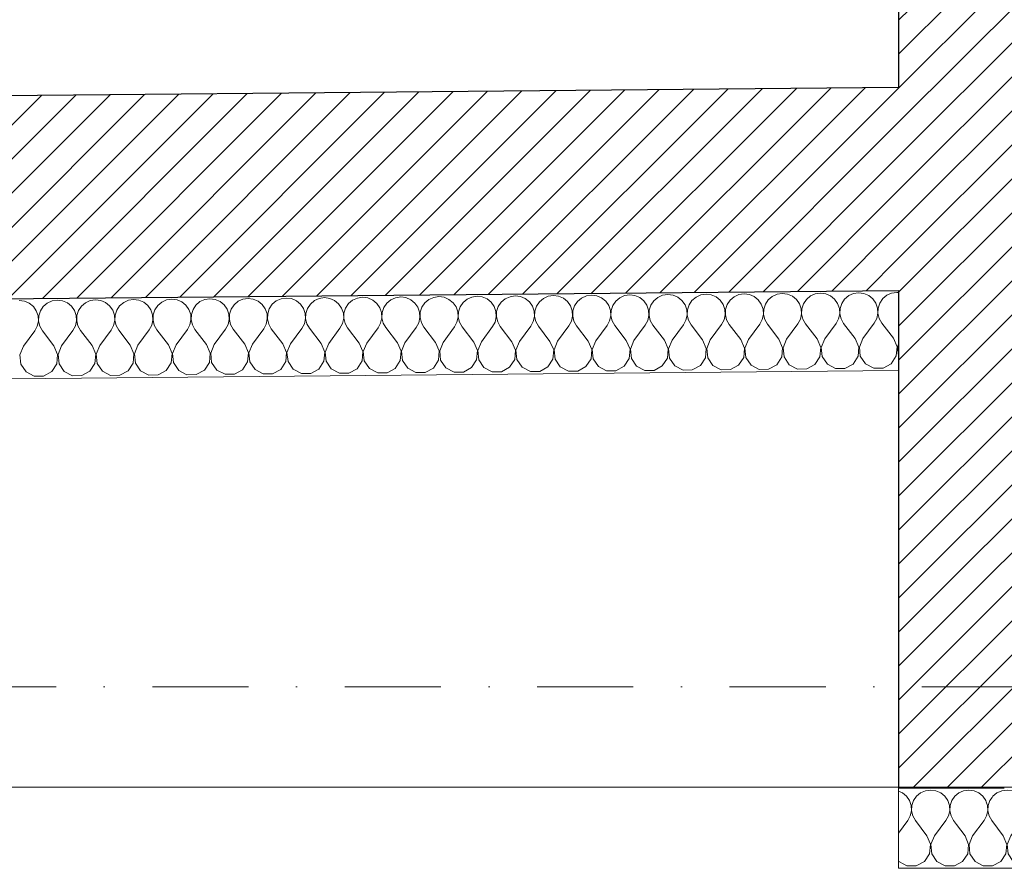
# Model space of a CAD drawing. Header units: millimetres. Extents: x 172139 to 266886, y 89525 to 138225.
# Tile 91 of 94: x 228795 to 230638, y 106855 to 108444. Entities that reach past the tile are written whole.
import ezdxf

# ---------------------------------------------------------------- set-up
doc = ezdxf.new("R2010")
doc.units = ezdxf.units.MM
doc.header["$MEASUREMENT"] = 0
doc.linetypes.add('Kropki i Kreski', pattern=[360, 180, -90, 0, -90])
for name, color, linetype in [('Konstrukcja - Siatki mod', 7, 'Continuous'), ('KR_INW', 7, 'Continuous'), ('NAPIS_SODON', 7, 'Continuous')]:
    doc.layers.add(name, color=color, linetype=linetype)
doc.layers.add('Konstrukcja - Siatki mod_Nr_pióra__48', color=7, linetype='Continuous', lineweight=15, true_color=0xa80f02)
doc.layers.add('KR_INW_Nr_pióra__102', color=7, linetype='Continuous', lineweight=5, true_color=0xcccccc)
for name, color, linetype, lineweight in [('KR_INW_Nr_pióra__101', 252, 'Continuous', 5), ('KR_INW_Nr_pióra__27', 7, 'Continuous', 25), ('KR_INW_Nr_pióra__47', 7, 'Continuous', 15), ('NAPIS_SODON_Nr_pióra__1', 7, 'Continuous', 13)]:
    doc.layers.add(name, color=color, linetype=linetype, lineweight=lineweight)
pattern_1 = [(45, (0, 0), (-31.819804, 31.819804), [])]

# ---------------------------------------------------------------- blocks, each defined once
blk = doc.blocks.new('Strop_1', base_point=(179225, 121523.3))
at = {"layer": 'NAPIS_SODON_Nr_pióra__1', "linetype": 'Continuous', "flags": 128}
blk.add_lwpolyline([(179225, 121523.3), (179225.9, 107003.8), (250898.3, 107008.3), (250897.4, 121527.8)], close=True, dxfattribs=at)
blk = doc.blocks.new('*X306')
at = {"layer": 'KR_INW_Nr_pióra__102', "linetype": 'Continuous'}
for p, q in [((230447.3, 106996.2), (230439.7, 106999.6)), ((230454.9, 106989.9), (230447.3, 106996.2)), ((230481.2, 106996.2), (230473.6, 106989.9)), ((230490.2, 107000.2), (230481.2, 106996.2)), ((230500, 107001.6), (230490.2, 107000.2)), ((230509.8, 107000.2), (230500, 107001.6)), ((230518.8, 106996.2), (230509.8, 107000.2)), ((230526.4, 106989.9), (230518.8, 106996.2)), ((230552.7, 106996.2), (230545.1, 106989.9)), ((230561.7, 107000.2), (230552.7, 106996.2)), ((230571.4, 107001.6), (230561.7, 107000.2)), ((230581.2, 107000.2), (230571.4, 107001.6)), ((230590.2, 106996.2), (230581.2, 107000.2)), ((230597.8, 106989.9), (230590.2, 106996.2)), ((230624.1, 106996.2), (230616.5, 106989.9)), ((230628.9, 106998.4), (230624.1, 106996.2)), ((230460.5, 106981.8), (230454.9, 106989.9)), ((230463.7, 106972.5), (230460.5, 106981.8)), ((230464.1, 106962.6), (230463.7, 106972.5)), ((230464.9, 106972.5), (230464.4, 106962.6)), ((230468.1, 106981.8), (230464.9, 106972.5)), ((230473.6, 106989.9), (230468.1, 106981.8)), ((230531.9, 106981.8), (230526.4, 106989.9)), ((230535.1, 106972.5), (230531.9, 106981.8)), ((230535.6, 106962.6), (230535.1, 106972.5)), ((230536.3, 106972.5), (230535.9, 106962.6)), ((230539.5, 106981.8), (230536.3, 106972.5)), ((230545.1, 106989.9), (230539.5, 106981.8)), ((230603.4, 106981.8), (230597.8, 106989.9)), ((230604.1, 106979.6), (230603.4, 106981.8)), ((230616.5, 106989.9), (230615.1, 106987.9)), ((230461.9, 106953.1), (230464.1, 106962.6)), ((230464.4, 106962.6), (230466.7, 106953.1)), ((230533.3, 106953.1), (230535.6, 106962.6)), ((230535.9, 106962.6), (230538.1, 106953.1)), ((230439.7, 106921.2), (230457.1, 106944.4)), ((230457.1, 106944.4), (230461.9, 106953.1)), ((230466.7, 106953.1), (230471.4, 106944.4)), ((230492.9, 106915.9), (230471.4, 106944.4)), ((230507.1, 106915.9), (230528.6, 106944.4)), ((230528.6, 106944.4), (230533.3, 106953.1)), ((230538.1, 106953.1), (230542.9, 106944.4)), ((230548.2, 106937.3), (230542.9, 106944.4)), ((230499.4, 106900.3), (230492.9, 106915.9)), ((230507.1, 106915.9), (230501.2, 106901.7)), ((230439.7, 106868.8), (230440.3, 106868)), ((230440.3, 106868), (230449.9, 106862.8))]:
    blk.add_line(p, q, dxfattribs=at)
blk = doc.blocks.new('Ściana_47', base_point=(230440.1, 111297.9))
at = {"layer": 'KR_INW_Nr_pióra__101', "linetype": 'Continuous'}
h = blk.add_hatch(dxfattribs=at)
h.set_pattern_fill('Cegła_licówka', color=256, style=0, pattern_type=2)
h.set_pattern_definition(pattern_1)
h.paths.add_polyline_path([(231139.8, 107385.1), (231140.1, 111297.9), (230440.1, 111297.9), (230439.8, 107385.1)])
h = blk.add_hatch(dxfattribs=at)
h.set_pattern_fill('Cegła_licówka', color=256, style=0, pattern_type=2)
h.set_pattern_definition(pattern_1)
h.paths.add_polyline_path([(230439.7, 107005.1), (230637.8, 107005.1), (231139.8, 107385.1), (230439.8, 107385.1)])
at = {"layer": 'KR_INW_Nr_pióra__27', "linetype": 'Continuous'}
blk.add_line((230637.8, 107005.1), (230439.7, 107005.1), dxfattribs=at)
at = {"layer": 'KR_INW_Nr_pióra__27', "linetype": 'Continuous', "flags": 128}
for points in [[(230440.1, 111029.5), (230439.9, 108316.9)], [(230439.8, 107936.9), (230439.7, 107005.1)]]:
    blk.add_lwpolyline(points, dxfattribs=at)
at = {"layer": 'KR_INW_Nr_pióra__47', "linetype": 'Continuous', "flags": 128}
blk.add_lwpolyline([(230439.7, 106855.1), (230439.7, 107005.1)], dxfattribs=at)
at = {"layer": 'KR_INW'}
blk.add_blockref('*X306', (0, 0), dxfattribs=at)
blk = doc.blocks.new('*X324')
at = {"layer": 'KR_INW_Nr_pióra__102', "linetype": 'Continuous'}
for p, q in [((230150.9, 107930.7), (230141.2, 107929.2)), ((230160.7, 107929.4), (230150.9, 107930.7)), ((230222.3, 107931.3), (230212.6, 107929.9)), ((230232.1, 107930.1), (230222.3, 107931.3)), ((230284, 107930.6), (230275, 107926.5)), ((230293.8, 107932), (230284, 107930.6)), ((230303.5, 107930.7), (230293.8, 107932)), ((230312.6, 107926.8), (230303.5, 107930.7)), ((230355.4, 107931.2), (230346.5, 107927.2)), ((230365.2, 107932.7), (230355.4, 107931.2)), ((230374.9, 107931.4), (230365.2, 107932.7)), ((230384, 107927.5), (230374.9, 107931.4)), ((230426.9, 107931.9), (230417.9, 107927.8)), ((230436.6, 107933.3), (230426.9, 107931.9)), ((230439.8, 107932.9), (230436.6, 107933.3)), ((228803.6, 107916.8), (228793.8, 107918.1)), ((228812.6, 107912.9), (228803.6, 107916.8)), ((228820.3, 107906.7), (228812.6, 107912.9)), ((228846.5, 107913.2), (228839, 107906.9)), ((228855.5, 107917.3), (228846.5, 107913.2)), ((228865.2, 107918.7), (228855.5, 107917.3)), ((228875, 107917.5), (228865.2, 107918.7)), ((228884.1, 107913.6), (228875, 107917.5)), ((228891.7, 107907.4), (228884.1, 107913.6)), ((228917.9, 107913.9), (228910.4, 107907.5)), ((228926.9, 107918), (228917.9, 107913.9)), ((228936.7, 107919.4), (228926.9, 107918)), ((228946.4, 107918.1), (228936.7, 107919.4)), ((228955.5, 107914.2), (228946.4, 107918.1)), ((228963.1, 107908), (228955.5, 107914.2)), ((228989.4, 107914.6), (228981.8, 107908.2)), ((228998.3, 107918.6), (228989.4, 107914.6)), ((229008.1, 107920.1), (228998.3, 107918.6)), ((229017.9, 107918.8), (229008.1, 107920.1)), ((229026.9, 107914.9), (229017.9, 107918.8)), ((229034.6, 107908.7), (229026.9, 107914.9)), ((229060.8, 107915.2), (229053.3, 107908.9)), ((229069.8, 107919.3), (229060.8, 107915.2)), ((229079.5, 107920.7), (229069.8, 107919.3)), ((229089.3, 107919.5), (229079.5, 107920.7)), ((229098.3, 107915.6), (229089.3, 107919.5)), ((229106, 107909.4), (229098.3, 107915.6)), ((229132.2, 107915.9), (229124.7, 107909.5)), ((229141.2, 107919.9), (229132.2, 107915.9)), ((229150.9, 107921.4), (229141.2, 107919.9)), ((229160.7, 107920.1), (229150.9, 107921.4)), ((229169.8, 107916.2), (229160.7, 107920.1)), ((229177.4, 107910), (229169.8, 107916.2)), ((229203.6, 107916.5), (229196.1, 107910.2)), ((229212.6, 107920.6), (229203.6, 107916.5)), ((229222.4, 107922.1), (229212.6, 107920.6)), ((229232.1, 107920.8), (229222.4, 107922.1)), ((229241.2, 107916.9), (229232.1, 107920.8)), ((229248.8, 107910.7), (229241.2, 107916.9)), ((229275.1, 107917.2), (229267.5, 107910.9)), ((229284, 107921.3), (229275.1, 107917.2)), ((229293.8, 107922.7), (229284, 107921.3)), ((229303.6, 107921.5), (229293.8, 107922.7)), ((229312.6, 107917.6), (229303.6, 107921.5)), ((229320.3, 107911.3), (229312.6, 107917.6)), ((229346.5, 107917.9), (229339, 107911.5)), ((229355.5, 107921.9), (229346.5, 107917.9)), ((229365.2, 107923.4), (229355.5, 107921.9)), ((229375, 107922.1), (229365.2, 107923.4)), ((229384, 107918.2), (229375, 107922.1)), ((229391.7, 107912), (229384, 107918.2)), ((229397.3, 107903.9), (229391.7, 107912)), ((229410.4, 107912.2), (229404.9, 107904)), ((229417.9, 107918.5), (229410.4, 107912.2)), ((229426.9, 107922.6), (229417.9, 107918.5)), ((229436.6, 107924), (229426.9, 107922.6)), ((229446.4, 107922.8), (229436.6, 107924)), ((229455.5, 107918.9), (229446.4, 107922.8)), ((229463.1, 107912.7), (229455.5, 107918.9)), ((229468.8, 107904.6), (229463.1, 107912.7)), ((229481.8, 107912.8), (229476.3, 107904.7)), ((229489.3, 107919.2), (229481.8, 107912.8)), ((229498.3, 107923.3), (229489.3, 107919.2)), ((229508.1, 107924.7), (229498.3, 107923.3)), ((229517.8, 107923.4), (229508.1, 107924.7)), ((229526.9, 107919.6), (229517.8, 107923.4)), ((229534.5, 107913.3), (229526.9, 107919.6)), ((229540.2, 107905.3), (229534.5, 107913.3)), ((229553.2, 107913.5), (229547.7, 107905.3)), ((229560.8, 107919.9), (229553.2, 107913.5)), ((229569.8, 107923.9), (229560.8, 107919.9)), ((229579.5, 107925.4), (229569.8, 107923.9)), ((229589.3, 107924.1), (229579.5, 107925.4)), ((229598.3, 107920.2), (229589.3, 107924.1)), ((229606, 107914), (229598.3, 107920.2)), ((229611.6, 107905.9), (229606, 107914)), ((229624.7, 107914.2), (229619.2, 107906)), ((229632.2, 107920.5), (229624.7, 107914.2)), ((229641.2, 107924.6), (229632.2, 107920.5)), ((229650.9, 107926), (229641.2, 107924.6)), ((229660.7, 107924.8), (229650.9, 107926)), ((229669.7, 107920.9), (229660.7, 107924.8)), ((229677.4, 107914.7), (229669.7, 107920.9)), ((229683, 107906.6), (229677.4, 107914.7)), ((229696.1, 107914.8), (229690.6, 107906.7)), ((229703.6, 107921.2), (229696.1, 107914.8)), ((229712.6, 107925.2), (229703.6, 107921.2)), ((229722.3, 107926.7), (229712.6, 107925.2)), ((229732.1, 107925.4), (229722.3, 107926.7)), ((229741.2, 107921.5), (229732.1, 107925.4)), ((229748.8, 107915.3), (229741.2, 107921.5)), ((229754.5, 107907.3), (229748.8, 107915.3)), ((229767.5, 107915.5), (229762, 107907.3)), ((229775, 107921.9), (229767.5, 107915.5)), ((229784, 107925.9), (229775, 107921.9)), ((229793.8, 107927.4), (229784, 107925.9)), ((229803.5, 107926.1), (229793.8, 107927.4)), ((229812.6, 107922.2), (229803.5, 107926.1)), ((229820.2, 107916), (229812.6, 107922.2)), ((229825.9, 107907.9), (229820.2, 107916)), ((229838.9, 107916.2), (229833.4, 107908)), ((229846.5, 107922.5), (229838.9, 107916.2)), ((229855.5, 107926.6), (229846.5, 107922.5)), ((229865.2, 107928), (229855.5, 107926.6)), ((229875, 107926.8), (229865.2, 107928)), ((229884, 107922.9), (229875, 107926.8)), ((229891.7, 107916.6), (229884, 107922.9)), ((229897.3, 107908.6), (229891.7, 107916.6)), ((229910.4, 107916.8), (229904.9, 107908.6)), ((229917.9, 107923.2), (229910.4, 107916.8)), ((229926.9, 107927.2), (229917.9, 107923.2)), ((229936.6, 107928.7), (229926.9, 107927.2)), ((229946.4, 107927.4), (229936.6, 107928.7)), ((229955.4, 107923.5), (229946.4, 107927.4)), ((229963.1, 107917.3), (229955.4, 107923.5)), ((229968.8, 107909.2), (229963.1, 107917.3)), ((229981.8, 107917.5), (229976.3, 107909.3)), ((229989.3, 107923.8), (229981.8, 107917.5)), ((229998.3, 107927.9), (229989.3, 107923.8)), ((230008.1, 107929.4), (229998.3, 107927.9)), ((230017.8, 107928.1), (230008.1, 107929.4)), ((230026.9, 107924.2), (230017.8, 107928.1)), ((230034.5, 107918), (230026.9, 107924.2)), ((230040.2, 107909.9), (230034.5, 107918)), ((230053.2, 107918.1), (230047.7, 107910)), ((230060.8, 107924.5), (230053.2, 107918.1)), ((230069.7, 107928.6), (230060.8, 107924.5)), ((230079.5, 107930), (230069.7, 107928.6)), ((230089.2, 107928.7), (230079.5, 107930)), ((230098.3, 107924.9), (230089.2, 107928.7)), ((230105.9, 107918.6), (230098.3, 107924.9)), ((230111.6, 107910.6), (230105.9, 107918.6)), ((230124.6, 107918.8), (230119.1, 107910.6)), ((230132.2, 107925.2), (230124.6, 107918.8)), ((230141.2, 107929.2), (230132.2, 107925.2)), ((230169.7, 107925.5), (230160.7, 107929.4)), ((230177.4, 107919.3), (230169.7, 107925.5)), ((230183, 107911.2), (230177.4, 107919.3)), ((230196.1, 107919.5), (230190.6, 107911.3)), ((230203.6, 107925.8), (230196.1, 107919.5)), ((230212.6, 107929.9), (230203.6, 107925.8)), ((230241.2, 107926.2), (230232.1, 107930.1)), ((230248.8, 107920), (230241.2, 107926.2)), ((230254.5, 107911.9), (230248.8, 107920)), ((230257.7, 107902.6), (230254.5, 107911.9)), ((230262, 107912), (230258.9, 107902.6)), ((230267.5, 107920.1), (230262, 107912)), ((230275, 107926.5), (230267.5, 107920.1)), ((230320.2, 107920.6), (230312.6, 107926.8)), ((230325.9, 107912.6), (230320.2, 107920.6)), ((230329.1, 107903.3), (230325.9, 107912.6)), ((230333.4, 107912.6), (230330.4, 107903.3)), ((230338.9, 107920.8), (230333.4, 107912.6)), ((230346.5, 107927.2), (230338.9, 107920.8)), ((230391.6, 107921.3), (230384, 107927.5)), ((230397.3, 107913.2), (230391.6, 107921.3)), ((230400.5, 107903.9), (230397.3, 107913.2)), ((230404.8, 107913.3), (230401.8, 107903.9)), ((230410.3, 107921.5), (230404.8, 107913.3)), ((230417.9, 107927.8), (230410.3, 107921.5)), ((228825.9, 107898.6), (228820.3, 107906.7)), ((228829.2, 107889.3), (228825.9, 107898.6)), ((228833.5, 107898.7), (228830.4, 107889.3)), ((228839, 107906.9), (228833.5, 107898.7)), ((228897.4, 107899.3), (228891.7, 107907.4)), ((228900.6, 107890), (228897.4, 107899.3)), ((228904.9, 107899.4), (228901.8, 107890)), ((228910.4, 107907.5), (228904.9, 107899.4)), ((228968.8, 107900), (228963.1, 107908)), ((228972, 107890.7), (228968.8, 107900)), ((228976.3, 107900), (228973.3, 107890.7)), ((228981.8, 107908.2), (228976.3, 107900)), ((229040.2, 107900.6), (229034.6, 107908.7)), ((229043.5, 107891.3), (229040.2, 107900.6)), ((229047.8, 107900.7), (229044.7, 107891.3)), ((229053.3, 107908.9), (229047.8, 107900.7)), ((229111.6, 107901.3), (229106, 107909.4)), ((229114.9, 107892), (229111.6, 107901.3)), ((229119.2, 107901.4), (229116.1, 107892)), ((229124.7, 107909.5), (229119.2, 107901.4)), ((229183.1, 107901.9), (229177.4, 107910)), ((229186.3, 107892.6), (229183.1, 107901.9)), ((229190.6, 107902), (229187.5, 107892.7)), ((229196.1, 107910.2), (229190.6, 107902)), ((229254.5, 107902.6), (229248.8, 107910.7)), ((229257.7, 107893.3), (229254.5, 107902.6)), ((229259, 107893.3), (229258.6, 107883.5)), ((229262, 107902.7), (229259, 107893.3)), ((229267.5, 107910.9), (229262, 107902.7)), ((229325.9, 107903.3), (229320.3, 107911.3)), ((229329.2, 107894), (229325.9, 107903.3)), ((229329.7, 107884.1), (229329.2, 107894)), ((229330.4, 107894), (229330, 107884.1)), ((229333.5, 107903.3), (229330.4, 107894)), ((229339, 107911.5), (229333.5, 107903.3)), ((229400.6, 107894.6), (229397.3, 107903.9)), ((229401.2, 107884.8), (229400.6, 107894.6)), ((229401.8, 107894.6), (229401.4, 107884.8)), ((229404.9, 107904), (229401.8, 107894.6)), ((229472, 107895.3), (229468.8, 107904.6)), ((229472.6, 107885.5), (229472, 107895.3)), ((229473.3, 107895.3), (229472.9, 107885.5)), ((229476.3, 107904.7), (229473.3, 107895.3)), ((229543.4, 107896), (229540.2, 107905.3)), ((229544, 107886.1), (229543.4, 107896)), ((229544.7, 107896), (229544.3, 107886.1)), ((229547.7, 107905.3), (229544.7, 107896)), ((229614.9, 107896.6), (229611.6, 107905.9)), ((229615.4, 107886.8), (229614.9, 107896.6)), ((229616.1, 107896.6), (229615.7, 107886.8)), ((229619.2, 107906), (229616.1, 107896.6)), ((229686.3, 107897.3), (229683, 107906.6)), ((229686.9, 107887.4), (229686.3, 107897.3)), ((229687.5, 107897.3), (229687.1, 107887.4)), ((229690.6, 107906.7), (229687.5, 107897.3)), ((229757.7, 107897.9), (229754.5, 107907.3)), ((229758.3, 107888.1), (229757.7, 107897.9)), ((229759, 107898), (229758.6, 107888.1)), ((229762, 107907.3), (229759, 107898)), ((229829.1, 107898.6), (229825.9, 107907.9)), ((229829.7, 107888.8), (229829.1, 107898.6)), ((229830.4, 107898.6), (229830, 107888.8)), ((229833.4, 107908), (229830.4, 107898.6)), ((229900.6, 107899.3), (229897.3, 107908.6)), ((229901.1, 107889.4), (229900.6, 107899.3)), ((229901.8, 107899.3), (229901.4, 107889.4)), ((229904.9, 107908.6), (229901.8, 107899.3)), ((229972, 107899.9), (229968.8, 107909.2)), ((229972.6, 107890.1), (229972, 107899.9)), ((229973.2, 107899.9), (229972.8, 107890.1)), ((229976.3, 107909.3), (229973.2, 107899.9)), ((230043.4, 107900.6), (230040.2, 107909.9)), ((230044, 107890.8), (230043.4, 107900.6)), ((230044.7, 107900.6), (230044.3, 107890.8)), ((230047.7, 107910), (230044.7, 107900.6)), ((230114.8, 107901.3), (230111.6, 107910.6)), ((230115.4, 107891.4), (230114.8, 107901.3)), ((230116.1, 107901.3), (230115.7, 107891.4)), ((230119.1, 107910.6), (230116.1, 107901.3)), ((230186.3, 107901.9), (230183, 107911.2)), ((230186.8, 107892.1), (230186.3, 107901.9)), ((230187.5, 107901.9), (230187.1, 107892.1)), ((230190.6, 107911.3), (230187.5, 107901.9)), ((230258.3, 107892.8), (230257.7, 107902.6)), ((230258.9, 107902.6), (230258.5, 107892.8)), ((230327.5, 107883.8), (230329.7, 107893.4)), ((230329.7, 107893.4), (230329.1, 107903.3)), ((230330.4, 107903.3), (230330, 107893.4)), ((230330, 107893.4), (230332.3, 107883.8)), ((230399, 107884.5), (230401.1, 107894.1)), ((230401.1, 107894.1), (230400.5, 107903.9)), ((230401.8, 107903.9), (230401.4, 107894.1)), ((230401.4, 107894.1), (230403.7, 107884.5)), ((228827.6, 107869.9), (228829.7, 107879.5)), ((228829.7, 107879.5), (228829.2, 107889.3)), ((228830.4, 107889.3), (228830, 107879.5)), ((228830, 107879.5), (228832.4, 107869.9)), ((228899, 107870.5), (228901.2, 107880.2)), ((228901.2, 107880.2), (228900.6, 107890)), ((228901.8, 107890), (228901.5, 107880.2)), ((228901.5, 107880.2), (228903.8, 107870.6)), ((228970.5, 107871.2), (228972.6, 107880.8)), ((228972.6, 107880.8), (228972, 107890.7)), ((228973.3, 107890.7), (228972.9, 107880.8)), ((228972.9, 107880.8), (228975.2, 107871.2)), ((229041.9, 107871.9), (229044, 107881.5)), ((229044, 107881.5), (229043.5, 107891.3)), ((229044.7, 107891.3), (229044.3, 107881.5)), ((229044.3, 107881.5), (229046.6, 107871.9)), ((229113.3, 107872.5), (229115.4, 107882.1)), ((229115.4, 107882.1), (229114.9, 107892)), ((229116.1, 107892), (229115.7, 107882.1)), ((229115.7, 107882.1), (229118.1, 107872.6)), ((229184.7, 107873.2), (229186.9, 107882.8)), ((229186.9, 107882.8), (229186.3, 107892.6)), ((229187.5, 107892.7), (229187.2, 107882.8)), ((229187.2, 107882.8), (229189.5, 107873.2)), ((229256.2, 107873.8), (229258.3, 107883.5)), ((229258.3, 107883.5), (229257.7, 107893.3)), ((229258.6, 107883.5), (229260.9, 107873.9)), ((229327.6, 107874.5), (229329.7, 107884.1)), ((229330, 107884.1), (229332.3, 107874.6)), ((229394.3, 107866.5), (229399, 107875.2)), ((229399, 107875.2), (229401.2, 107884.8)), ((229401.4, 107884.8), (229403.8, 107875.2)), ((229403.8, 107875.2), (229408.6, 107866.6)), ((229465.7, 107867.2), (229470.4, 107875.8)), ((229470.4, 107875.8), (229472.6, 107885.5)), ((229472.9, 107885.5), (229475.2, 107875.9)), ((229475.2, 107875.9), (229480, 107867.3)), ((229537.2, 107867.8), (229541.9, 107876.5)), ((229541.9, 107876.5), (229544, 107886.1)), ((229544.3, 107886.1), (229546.6, 107876.5)), ((229546.6, 107876.5), (229551.5, 107868)), ((229608.6, 107868.5), (229613.3, 107877.2)), ((229613.3, 107877.2), (229615.4, 107886.8)), ((229615.7, 107886.8), (229618, 107877.2)), ((229618, 107877.2), (229622.9, 107868.6)), ((229680, 107869.2), (229684.7, 107877.8)), ((229684.7, 107877.8), (229686.9, 107887.4)), ((229687.1, 107887.4), (229689.5, 107877.9)), ((229689.5, 107877.9), (229694.3, 107869.3)), ((229751.4, 107869.8), (229756.1, 107878.5)), ((229756.1, 107878.5), (229758.3, 107888.1)), ((229758.6, 107888.1), (229760.9, 107878.5)), ((229760.9, 107878.5), (229765.7, 107870)), ((229822.9, 107870.5), (229827.6, 107879.2)), ((229827.6, 107879.2), (229829.7, 107888.8)), ((229830, 107888.8), (229832.3, 107879.2)), ((229832.3, 107879.2), (229837.2, 107870.6)), ((229894.3, 107871.1), (229899, 107879.8)), ((229899, 107879.8), (229901.1, 107889.4)), ((229901.4, 107889.4), (229903.7, 107879.9)), ((229903.7, 107879.9), (229908.6, 107871.3)), ((229965.7, 107871.8), (229970.4, 107880.5)), ((229970.4, 107880.5), (229972.6, 107890.1)), ((229972.8, 107890.1), (229975.2, 107880.5)), ((229975.2, 107880.5), (229980, 107871.9)), ((230037.2, 107872.5), (230041.8, 107881.1)), ((230041.8, 107881.1), (230044, 107890.8)), ((230044.3, 107890.8), (230046.6, 107881.2)), ((230046.6, 107881.2), (230051.4, 107872.6)), ((230108.6, 107873.1), (230113.3, 107881.8)), ((230113.3, 107881.8), (230115.4, 107891.4)), ((230115.7, 107891.4), (230118, 107881.9)), ((230118, 107881.9), (230122.9, 107873.3)), ((230180, 107873.8), (230184.7, 107882.5)), ((230184.7, 107882.5), (230186.8, 107892.1)), ((230187.1, 107892.1), (230189.4, 107882.5)), ((230189.4, 107882.5), (230194.3, 107873.9)), ((230251.4, 107874.5), (230256.1, 107883.1)), ((230256.1, 107883.1), (230258.3, 107892.8)), ((230258.5, 107892.8), (230260.9, 107883.2)), ((230260.9, 107883.2), (230265.7, 107874.6)), ((230301.7, 107846.4), (230322.9, 107875.1)), ((230322.9, 107875.1), (230327.5, 107883.8)), ((230332.3, 107883.8), (230337.1, 107875.3)), ((230358.8, 107846.9), (230337.1, 107875.3)), ((230373.1, 107847), (230394.3, 107875.8)), ((230394.3, 107875.8), (230399, 107884.5)), ((230403.7, 107884.5), (230408.6, 107875.9)), ((230430.3, 107847.6), (230408.6, 107875.9)), ((228801.8, 107832.4), (228822.9, 107861.2)), ((228822.9, 107861.2), (228827.6, 107869.9)), ((228832.4, 107869.9), (228837.2, 107861.3)), ((228858.9, 107833), (228837.2, 107861.3)), ((228873.2, 107833.1), (228894.3, 107861.9)), ((228894.3, 107861.9), (228899, 107870.5)), ((228903.8, 107870.6), (228908.6, 107862)), ((228930.3, 107833.6), (228908.6, 107862)), ((228944.6, 107833.8), (228965.8, 107862.5)), ((228965.8, 107862.5), (228970.5, 107871.2)), ((228975.2, 107871.2), (228980.1, 107862.7)), ((229001.7, 107834.3), (228980.1, 107862.7)), ((229016, 107834.4), (229037.2, 107863.2)), ((229037.2, 107863.2), (229041.9, 107871.9)), ((229046.6, 107871.9), (229051.5, 107863.3)), ((229073.2, 107835), (229051.5, 107863.3)), ((229087.5, 107835.1), (229108.6, 107863.9)), ((229108.6, 107863.9), (229113.3, 107872.5)), ((229118.1, 107872.6), (229122.9, 107864)), ((229144.6, 107835.6), (229122.9, 107864)), ((229158.9, 107835.8), (229180, 107864.5)), ((229180, 107864.5), (229184.7, 107873.2)), ((229189.5, 107873.2), (229194.3, 107864.7)), ((229216, 107836.3), (229194.3, 107864.7)), ((229230.3, 107836.4), (229251.5, 107865.2)), ((229251.5, 107865.2), (229256.2, 107873.8)), ((229260.9, 107873.9), (229265.8, 107865.3)), ((229287.4, 107836.9), (229265.8, 107865.3)), ((229301.7, 107837.1), (229322.9, 107865.8)), ((229322.9, 107865.8), (229327.6, 107874.5)), ((229332.3, 107874.6), (229337.2, 107866)), ((229358.9, 107837.6), (229337.2, 107866)), ((229373.2, 107837.7), (229394.3, 107866.5)), ((229430.3, 107838.3), (229408.6, 107866.6)), ((229444.6, 107838.4), (229465.7, 107867.2)), ((229501.7, 107838.9), (229480, 107867.3)), ((229516, 107839.1), (229537.2, 107867.8)), ((229573.2, 107839.6), (229551.5, 107868)), ((229587.4, 107839.7), (229608.6, 107868.5)), ((229644.6, 107840.3), (229622.9, 107868.6)), ((229658.9, 107840.4), (229680, 107869.2)), ((229716, 107840.9), (229694.3, 107869.3)), ((229730.3, 107841.1), (229751.4, 107869.8)), ((229787.4, 107841.6), (229765.7, 107870)), ((229801.7, 107841.7), (229822.9, 107870.5)), ((229858.9, 107842.2), (229837.2, 107870.6)), ((229873.1, 107842.4), (229894.3, 107871.1)), ((229930.3, 107842.9), (229908.6, 107871.3)), ((229944.6, 107843), (229965.7, 107871.8)), ((230001.7, 107843.6), (229980, 107871.9)), ((230016, 107843.7), (230037.2, 107872.5)), ((230073.1, 107844.2), (230051.4, 107872.6)), ((230087.4, 107844.4), (230108.6, 107873.1)), ((230144.6, 107844.9), (230122.9, 107873.3)), ((230158.8, 107845), (230180, 107873.8)), ((230216, 107845.6), (230194.3, 107873.9)), ((230230.3, 107845.7), (230251.4, 107874.5)), ((230287.4, 107846.2), (230265.7, 107874.6)), ((229437.2, 107822.3), (229430.3, 107838.3)), ((229444.6, 107838.4), (229438, 107822.3)), ((229508.6, 107823), (229501.7, 107838.9)), ((229516, 107839.1), (229509.4, 107823)), ((229580, 107823.6), (229573.2, 107839.6)), ((229587.4, 107839.7), (229580.9, 107823.6)), ((229651.5, 107824.3), (229644.6, 107840.3)), ((229658.9, 107840.4), (229652.3, 107824.3)), ((229722.9, 107824.9), (229716, 107840.9)), ((229730.3, 107841.1), (229723.7, 107825)), ((229794.3, 107825.6), (229787.4, 107841.6)), ((229801.7, 107841.7), (229795.1, 107825.6)), ((229865.7, 107826.3), (229858.9, 107842.2)), ((229873.1, 107842.4), (229866.6, 107826.3)), ((229937.2, 107826.9), (229930.3, 107842.9)), ((229944.6, 107843), (229938, 107826.9)), ((230008.6, 107827.6), (230001.7, 107843.6)), ((230016, 107843.7), (230009.4, 107827.6)), ((230080, 107828.3), (230073.1, 107844.2)), ((230087.4, 107844.4), (230080.8, 107828.3)), ((230151.4, 107828.9), (230144.6, 107844.9)), ((230158.8, 107845), (230152.3, 107828.9)), ((230222.9, 107829.6), (230216, 107845.6)), ((230230.3, 107845.7), (230223.7, 107829.6)), ((230294.3, 107830.2), (230287.4, 107846.2)), ((230301.7, 107846.4), (230295.1, 107830.3)), ((230365.7, 107830.9), (230358.8, 107846.9)), ((230373.1, 107847), (230366.5, 107830.9)), ((230437.1, 107831.6), (230430.3, 107847.6)), ((228801.8, 107832.4), (228795.2, 107816.3)), ((228865.8, 107817), (228858.9, 107833)), ((228873.2, 107833.1), (228866.6, 107817)), ((228937.2, 107817.7), (228930.3, 107833.6)), ((228944.6, 107833.8), (228938, 107817.7)), ((229008.6, 107818.3), (229001.7, 107834.3)), ((229016, 107834.4), (229009.4, 107818.3)), ((229080.1, 107819), (229073.2, 107835)), ((229087.5, 107835.1), (229080.9, 107819)), ((229151.5, 107819.6), (229144.6, 107835.6)), ((229150, 107802.3), (229151.5, 107819.6)), ((229158.9, 107835.8), (229152.3, 107819.6)), ((229152.3, 107819.6), (229154.1, 107802.3)), ((229222.9, 107820.3), (229216, 107836.3)), ((229221.4, 107803), (229222.9, 107820.3)), ((229230.3, 107836.4), (229223.7, 107820.3)), ((229223.7, 107820.3), (229225.5, 107803)), ((229294.3, 107821), (229287.4, 107836.9)), ((229292.8, 107803.6), (229294.3, 107821)), ((229301.7, 107837.1), (229295.1, 107821)), ((229295.1, 107821), (229297, 107803.7)), ((229365.8, 107821.6), (229358.9, 107837.6)), ((229364.3, 107804.3), (229365.8, 107821.6)), ((229373.2, 107837.7), (229366.6, 107821.6)), ((229366.6, 107821.6), (229368.4, 107804.3)), ((229435.7, 107805), (229437.2, 107822.3)), ((229438, 107822.3), (229439.8, 107805)), ((229507.1, 107805.6), (229508.6, 107823)), ((229509.4, 107823), (229511.2, 107805.7)), ((229578.6, 107806.3), (229580, 107823.6)), ((229580.9, 107823.6), (229582.7, 107806.3)), ((229650, 107806.9), (229651.5, 107824.3)), ((229652.3, 107824.3), (229654.1, 107807)), ((229721.4, 107807.6), (229722.9, 107824.9)), ((229723.7, 107825), (229725.5, 107807.6)), ((229792.8, 107808.3), (229794.3, 107825.6)), ((229795.1, 107825.6), (229796.9, 107808.3)), ((229864.3, 107808.9), (229865.7, 107826.3)), ((229866.6, 107826.3), (229868.4, 107809)), ((229935.7, 107809.6), (229937.2, 107826.9)), ((229938, 107826.9), (229939.8, 107809.6)), ((230007.1, 107810.3), (230008.6, 107827.6)), ((230009.4, 107827.6), (230011.2, 107810.3)), ((230078.5, 107810.9), (230080, 107828.3)), ((230080.8, 107828.3), (230082.6, 107811)), ((230150, 107811.6), (230151.4, 107828.9)), ((230152.3, 107828.9), (230154.1, 107811.6)), ((230221.4, 107812.3), (230222.9, 107829.6)), ((230223.7, 107829.6), (230225.5, 107812.3)), ((230292.8, 107812.9), (230294.3, 107830.2)), ((230295.1, 107830.3), (230296.9, 107813)), ((230364.2, 107813.6), (230365.7, 107830.9)), ((230366.5, 107830.9), (230368.3, 107813.6)), ((230435.7, 107814.2), (230437.1, 107831.6)), ((230439.8, 107836.1), (230438, 107831.6)), ((230438, 107831.6), (230439.8, 107814.3)), ((228795.2, 107816.3), (228797, 107799)), ((228864.3, 107799.7), (228865.8, 107817)), ((228866.6, 107817), (228868.4, 107799.7)), ((228935.7, 107800.3), (228937.2, 107817.7)), ((228938, 107817.7), (228939.8, 107800.4)), ((229007.1, 107801), (229008.6, 107818.3)), ((229009.4, 107818.3), (229011.3, 107801)), ((229069.1, 107787.1), (229078.6, 107801.6)), ((229078.6, 107801.6), (229080.1, 107819)), ((229080.9, 107819), (229082.7, 107801.7)), ((229082.7, 107801.7), (229092.4, 107787.3)), ((229140.5, 107787.7), (229150, 107802.3)), ((229154.1, 107802.3), (229163.9, 107787.9)), ((229211.9, 107788.4), (229221.4, 107803)), ((229225.5, 107803), (229235.3, 107788.6)), ((229283.4, 107789.1), (229292.8, 107803.6)), ((229297, 107803.7), (229306.7, 107789.3)), ((229354.8, 107789.7), (229364.3, 107804.3)), ((229368.4, 107804.3), (229378.1, 107789.9)), ((229426.2, 107790.4), (229435.7, 107805)), ((229439.8, 107805), (229449.6, 107790.6)), ((229497.6, 107791), (229507.1, 107805.6)), ((229511.2, 107805.7), (229521, 107791.3)), ((229569.1, 107791.7), (229578.6, 107806.3)), ((229582.7, 107806.3), (229592.4, 107791.9)), ((229640.5, 107792.4), (229650, 107806.9)), ((229654.1, 107807), (229663.8, 107792.6)), ((229711.9, 107793), (229721.4, 107807.6)), ((229725.5, 107807.6), (229735.3, 107793.3)), ((229783.3, 107793.7), (229792.8, 107808.3)), ((229796.9, 107808.3), (229806.7, 107793.9)), ((229854.8, 107794.4), (229864.3, 107808.9)), ((229868.4, 107809), (229878.1, 107794.6)), ((229926.2, 107795), (229935.7, 107809.6)), ((229939.8, 107809.6), (229949.5, 107795.2)), ((229997.6, 107795.7), (230007.1, 107810.3)), ((230011.2, 107810.3), (230021, 107795.9)), ((230069, 107796.3), (230078.5, 107810.9)), ((230082.6, 107811), (230092.4, 107796.6)), ((230140.5, 107797), (230150, 107811.6)), ((230154.1, 107811.6), (230163.8, 107797.2)), ((230211.9, 107797.7), (230221.4, 107812.3)), ((230225.5, 107812.3), (230235.2, 107797.9)), ((230283.3, 107798.3), (230292.8, 107812.9)), ((230296.9, 107813), (230306.7, 107798.6)), ((230354.7, 107799), (230364.2, 107813.6)), ((230368.3, 107813.6), (230378.1, 107799.2)), ((230426.2, 107799.7), (230435.7, 107814.2)), ((230439.8, 107814.3), (230439.8, 107814.2)), ((228797, 107799), (228806.7, 107784.6)), ((228806.7, 107784.6), (228822.1, 107776.6)), ((228839.5, 107776.7), (228854.8, 107785.1)), ((228854.8, 107785.1), (228864.3, 107799.7)), ((228868.4, 107799.7), (228878.2, 107785.3)), ((228878.2, 107785.3), (228893.6, 107777.2)), ((228911, 107777.4), (228926.2, 107785.7)), ((228926.2, 107785.7), (228935.7, 107800.3)), ((228939.8, 107800.4), (228949.6, 107786)), ((228949.6, 107786), (228965, 107777.9)), ((228982.4, 107778), (228997.7, 107786.4)), ((228997.7, 107786.4), (229007.1, 107801)), ((229011.3, 107801), (229021, 107786.6)), ((229021, 107786.6), (229036.4, 107778.5)), ((229053.8, 107778.7), (229069.1, 107787.1)), ((229092.4, 107787.3), (229107.8, 107779.2)), ((229125.2, 107779.4), (229140.5, 107787.7)), ((229163.9, 107787.9), (229179.3, 107779.9)), ((229196.7, 107780), (229211.9, 107788.4)), ((229235.3, 107788.6), (229250.7, 107780.5)), ((229268.1, 107780.7), (229283.4, 107789.1)), ((229306.7, 107789.3), (229322.1, 107781.2)), ((229339.5, 107781.4), (229354.8, 107789.7)), ((229378.1, 107789.9), (229393.6, 107781.9)), ((229410.9, 107782), (229426.2, 107790.4)), ((229449.6, 107790.6), (229465, 107782.5)), ((229482.4, 107782.7), (229497.6, 107791)), ((229521, 107791.3), (229536.4, 107783.2)), ((229536.4, 107783.2), (229553.8, 107783.3)), ((229553.8, 107783.3), (229569.1, 107791.7)), ((229592.4, 107791.9), (229607.8, 107783.8)), ((229607.8, 107783.8), (229625.2, 107784)), ((229625.2, 107784), (229640.5, 107792.4)), ((229663.8, 107792.6), (229679.3, 107784.5)), ((229679.3, 107784.5), (229696.6, 107784.7)), ((229696.6, 107784.7), (229711.9, 107793)), ((229735.3, 107793.3), (229750.7, 107785.2)), ((229750.7, 107785.2), (229768.1, 107785.3)), ((229768.1, 107785.3), (229783.3, 107793.7)), ((229806.7, 107793.9), (229822.1, 107785.8)), ((229822.1, 107785.8), (229839.5, 107786)), ((229839.5, 107786), (229854.8, 107794.4)), ((229878.1, 107794.6), (229893.5, 107786.5)), ((229893.5, 107786.5), (229910.9, 107786.7)), ((229910.9, 107786.7), (229926.2, 107795)), ((229949.5, 107795.2), (229965, 107787.2)), ((229965, 107787.2), (229982.4, 107787.3)), ((229982.4, 107787.3), (229997.6, 107795.7)), ((230021, 107795.9), (230036.4, 107787.8)), ((230036.4, 107787.8), (230053.8, 107788)), ((230053.8, 107788), (230069, 107796.3)), ((230092.4, 107796.6), (230107.8, 107788.5)), ((230107.8, 107788.5), (230125.2, 107788.7)), ((230125.2, 107788.7), (230140.5, 107797)), ((230163.8, 107797.2), (230179.2, 107789.2)), ((230179.2, 107789.2), (230196.6, 107789.3)), ((230196.6, 107789.3), (230211.9, 107797.7)), ((230235.2, 107797.9), (230250.7, 107789.8)), ((230250.7, 107789.8), (230268.1, 107790)), ((230268.1, 107790), (230283.3, 107798.3)), ((230306.7, 107798.6), (230322.1, 107790.5)), ((230322.1, 107790.5), (230339.5, 107790.6)), ((230339.5, 107790.6), (230354.7, 107799)), ((230378.1, 107799.2), (230393.5, 107791.1)), ((230393.5, 107791.1), (230410.9, 107791.3)), ((230410.9, 107791.3), (230426.2, 107799.7)), ((228822.1, 107776.6), (228839.5, 107776.7)), ((228893.6, 107777.2), (228911, 107777.4)), ((228965, 107777.9), (228982.4, 107778)), ((229036.4, 107778.5), (229053.8, 107778.7)), ((229107.8, 107779.2), (229125.2, 107779.4)), ((229179.3, 107779.9), (229196.7, 107780)), ((229250.7, 107780.5), (229268.1, 107780.7)), ((229322.1, 107781.2), (229339.5, 107781.4)), ((229393.6, 107781.9), (229410.9, 107782)), ((229465, 107782.5), (229482.4, 107782.7))]:
    blk.add_line(p, q, dxfattribs=at)
blk = doc.blocks.new('Ściana_58', base_point=(224469.3, 107731.5))
at = {"layer": 'KR_INW_Nr_pióra__101', "linetype": 'Continuous'}
h = blk.add_hatch(dxfattribs=at)
h.set_pattern_fill('Cegła_licówka', color=256, style=0, pattern_type=2)
h.set_pattern_definition(pattern_1)
h.paths.add_polyline_path([(227108.9, 108286), (227110.4, 108121), (227111.4, 108006), (227112.4, 107906), (230439.8, 107936.9), (230439.9, 108316.9)])
at = {"layer": 'KR_INW_Nr_pióra__27', "linetype": 'Continuous'}
blk.add_line((227112.4, 107906), (230439.8, 107936.9), dxfattribs=at)
at = {"layer": 'KR_INW_Nr_pióra__27', "linetype": 'Continuous', "flags": 128}
blk.add_lwpolyline([(230439.9, 108316.9), (227887.8, 108293.3)], dxfattribs=at)
at = {"layer": 'KR_INW_Nr_pióra__47', "linetype": 'Continuous', "flags": 128}
for points in [[(230439.8, 107786.9), (230439.8, 107936.9)], [(227113.8, 107756), (230439.8, 107786.9)]]:
    blk.add_lwpolyline(points, dxfattribs=at)
at = {"layer": 'KR_INW'}
blk.add_blockref('*X324', (0, 0), dxfattribs=at)
blk = doc.blocks.new('*X327')
at = {"layer": 'KR_INW_Nr_pióra__102', "linetype": 'Continuous'}
for p, q in [((230633.1, 107000.2), (230628.9, 106998.4)), ((230642.9, 107001.6), (230633.1, 107000.2)), ((230652.6, 107000.2), (230642.9, 107001.6)), ((230661.6, 106996.2), (230652.6, 107000.2)), ((230669.2, 106989.9), (230661.6, 106996.2)), ((230695.5, 106996.2), (230687.9, 106989.9)), ((230704.5, 107000.2), (230695.5, 106996.2)), ((230714.3, 107001.6), (230704.5, 107000.2)), ((230724, 107000.2), (230714.3, 107001.6)), ((230733.1, 106996.2), (230724, 107000.2)), ((230740.6, 106989.9), (230733.1, 106996.2)), ((230766.9, 106996.2), (230759.4, 106989.9)), ((230776, 107000.2), (230766.9, 106996.2)), ((230785.7, 107001.6), (230776, 107000.2)), ((230795.5, 107000.2), (230785.7, 107001.6)), ((230804.5, 106996.2), (230795.5, 107000.2)), ((230812.1, 106989.9), (230804.5, 106996.2)), ((230838.4, 106996.2), (230830.8, 106989.9)), ((230847.4, 107000.2), (230838.4, 106996.2)), ((230857.1, 107001.6), (230847.4, 107000.2)), ((230866.9, 107000.2), (230857.1, 107001.6)), ((230875.9, 106996.2), (230866.9, 107000.2)), ((230883.5, 106989.9), (230875.9, 106996.2)), ((230909.8, 106996.2), (230902.2, 106989.9)), ((230918.8, 107000.2), (230909.8, 106996.2)), ((230928.6, 107001.6), (230918.8, 107000.2)), ((230938.3, 107000.2), (230928.6, 107001.6)), ((230947.3, 106996.2), (230938.3, 107000.2)), ((230954.9, 106989.9), (230947.3, 106996.2)), ((230981.2, 106996.2), (230973.6, 106989.9)), ((230990.2, 107000.2), (230981.2, 106996.2)), ((231000, 107001.6), (230990.2, 107000.2)), ((231009.8, 107000.2), (231000, 107001.6)), ((231018.8, 106996.2), (231009.8, 107000.2)), ((231026.4, 106989.9), (231018.8, 106996.2)), ((231052.7, 106996.2), (231045.1, 106989.9)), ((231061.7, 107000.2), (231052.7, 106996.2)), ((231071.4, 107001.6), (231061.7, 107000.2)), ((231081.2, 107000.2), (231071.4, 107001.6)), ((231090.2, 106996.2), (231081.2, 107000.2)), ((231097.8, 106989.9), (231090.2, 106996.2)), ((231124.1, 106996.2), (231116.5, 106989.9)), ((231133.1, 107000.2), (231124.1, 106996.2)), ((231142.9, 107001.6), (231133.1, 107000.2)), ((231152.6, 107000.2), (231142.9, 107001.6)), ((231161.6, 106996.2), (231152.6, 107000.2)), ((231169.2, 106989.9), (231161.6, 106996.2)), ((231195.5, 106996.2), (231187.9, 106989.9)), ((231204.5, 107000.2), (231195.5, 106996.2)), ((231214.3, 107001.6), (231204.5, 107000.2)), ((231224, 107000.2), (231214.3, 107001.6)), ((231233.1, 106996.2), (231224, 107000.2)), ((231240.6, 106989.9), (231233.1, 106996.2)), ((231266.9, 106996.2), (231259.4, 106989.9)), ((231274.9, 106999.8), (231266.9, 106996.2)), ((230606.5, 106972.5), (230604.1, 106979.6)), ((230607, 106962.6), (230606.5, 106972.5)), ((230607.8, 106972.5), (230607.3, 106962.6)), ((230610.9, 106981.8), (230607.8, 106972.5)), ((230615.1, 106987.9), (230610.9, 106981.8)), ((230674.8, 106981.8), (230669.2, 106989.9)), ((230677.9, 106972.5), (230674.8, 106981.8)), ((230678.4, 106962.6), (230677.9, 106972.5)), ((230679.2, 106972.5), (230678.7, 106962.6)), ((230682.3, 106981.8), (230679.2, 106972.5)), ((230687.9, 106989.9), (230682.3, 106981.8)), ((230746.2, 106981.8), (230740.6, 106989.9)), ((230749.4, 106972.5), (230746.2, 106981.8)), ((230749.9, 106962.6), (230749.4, 106972.5)), ((230750.6, 106972.5), (230750.1, 106962.6)), ((230753.8, 106981.8), (230750.6, 106972.5)), ((230759.4, 106989.9), (230753.8, 106981.8)), ((230817.7, 106981.8), (230812.1, 106989.9)), ((230820.8, 106972.5), (230817.7, 106981.8)), ((230821.3, 106962.6), (230820.8, 106972.5)), ((230822.1, 106972.5), (230821.6, 106962.6)), ((230825.2, 106981.8), (230822.1, 106972.5)), ((230830.8, 106989.9), (230825.2, 106981.8)), ((230889.1, 106981.8), (230883.5, 106989.9)), ((230892.2, 106972.5), (230889.1, 106981.8)), ((230892.7, 106962.6), (230892.2, 106972.5)), ((230893.5, 106972.5), (230893, 106962.6)), ((230896.6, 106981.8), (230893.5, 106972.5)), ((230902.2, 106989.9), (230896.6, 106981.8)), ((230960.5, 106981.8), (230954.9, 106989.9)), ((230963.7, 106972.5), (230960.5, 106981.8)), ((230964.1, 106962.6), (230963.7, 106972.5)), ((230964.9, 106972.5), (230964.4, 106962.6)), ((230968.1, 106981.8), (230964.9, 106972.5)), ((230973.6, 106989.9), (230968.1, 106981.8)), ((231031.9, 106981.8), (231026.4, 106989.9)), ((231035.1, 106972.5), (231031.9, 106981.8)), ((231035.6, 106962.6), (231035.1, 106972.5)), ((231036.3, 106972.5), (231035.9, 106962.6)), ((231039.5, 106981.8), (231036.3, 106972.5)), ((231045.1, 106989.9), (231039.5, 106981.8)), ((231103.4, 106981.8), (231097.8, 106989.9)), ((231106.5, 106972.5), (231103.4, 106981.8)), ((231107, 106962.6), (231106.5, 106972.5)), ((231107.8, 106972.5), (231107.3, 106962.6)), ((231110.9, 106981.8), (231107.8, 106972.5)), ((231116.5, 106989.9), (231110.9, 106981.8)), ((231174.8, 106981.8), (231169.2, 106989.9)), ((231177.9, 106972.5), (231174.8, 106981.8)), ((231178.4, 106962.6), (231177.9, 106972.5)), ((231179.2, 106972.5), (231178.7, 106962.6)), ((231182.3, 106981.8), (231179.2, 106972.5)), ((231187.9, 106989.9), (231182.3, 106981.8)), ((231246.2, 106981.8), (231240.6, 106989.9)), ((231249.4, 106972.5), (231246.2, 106981.8)), ((231249.9, 106962.6), (231249.4, 106972.5)), ((231250.6, 106972.5), (231250.1, 106962.6)), ((231253.8, 106981.8), (231250.6, 106972.5)), ((231259.4, 106989.9), (231253.8, 106981.8)), ((230604.8, 106953.1), (230607, 106962.6)), ((230607.3, 106962.6), (230609.5, 106953.1)), ((230676.2, 106953.1), (230678.4, 106962.6)), ((230678.7, 106962.6), (230680.9, 106953.1)), ((230747.6, 106953.1), (230749.9, 106962.6)), ((230750.1, 106962.6), (230752.4, 106953.1)), ((230819.1, 106953.1), (230821.3, 106962.6)), ((230821.6, 106962.6), (230823.8, 106953.1)), ((230890.5, 106953.1), (230892.7, 106962.6)), ((230893, 106962.6), (230895.2, 106953.1)), ((230961.9, 106953.1), (230964.1, 106962.6)), ((230964.4, 106962.6), (230966.7, 106953.1)), ((231033.3, 106953.1), (231035.6, 106962.6)), ((231035.9, 106962.6), (231038.1, 106953.1)), ((231104.8, 106953.1), (231107, 106962.6)), ((231107.3, 106962.6), (231109.5, 106953.1)), ((231176.2, 106953.1), (231178.4, 106962.6)), ((231178.7, 106962.6), (231180.9, 106953.1)), ((231247.6, 106953.1), (231249.9, 106962.6)), ((231250.1, 106962.6), (231252.4, 106953.1)), ((230564.3, 106915.9), (230548.2, 106937.3)), ((230578.6, 106915.9), (230600, 106944.4)), ((230600, 106944.4), (230604.8, 106953.1)), ((230609.5, 106953.1), (230614.3, 106944.4)), ((230635.7, 106915.9), (230614.3, 106944.4)), ((230650, 106915.9), (230671.4, 106944.4)), ((230671.4, 106944.4), (230676.2, 106953.1)), ((230680.9, 106953.1), (230685.7, 106944.4)), ((230707.1, 106915.9), (230685.7, 106944.4)), ((230721.4, 106915.9), (230742.9, 106944.4)), ((230742.9, 106944.4), (230747.6, 106953.1)), ((230752.4, 106953.1), (230757.1, 106944.4)), ((230778.6, 106915.9), (230757.1, 106944.4)), ((230792.9, 106915.9), (230814.3, 106944.4)), ((230814.3, 106944.4), (230819.1, 106953.1)), ((230823.8, 106953.1), (230828.6, 106944.4)), ((230850, 106915.9), (230828.6, 106944.4)), ((230864.3, 106915.9), (230885.7, 106944.4)), ((230885.7, 106944.4), (230890.5, 106953.1)), ((230895.2, 106953.1), (230900, 106944.4)), ((230921.4, 106915.9), (230900, 106944.4)), ((230935.7, 106915.9), (230957.1, 106944.4)), ((230957.1, 106944.4), (230961.9, 106953.1)), ((230966.7, 106953.1), (230971.4, 106944.4)), ((230992.9, 106915.9), (230971.4, 106944.4)), ((231007.1, 106915.9), (231028.6, 106944.4)), ((231028.6, 106944.4), (231033.3, 106953.1)), ((231038.1, 106953.1), (231042.9, 106944.4)), ((231064.3, 106915.9), (231042.9, 106944.4)), ((231078.6, 106915.9), (231100, 106944.4)), ((231100, 106944.4), (231104.8, 106953.1)), ((231109.5, 106953.1), (231114.3, 106944.4)), ((231135.7, 106915.9), (231114.3, 106944.4)), ((231150, 106915.9), (231171.4, 106944.4)), ((231171.4, 106944.4), (231176.2, 106953.1)), ((231180.9, 106953.1), (231185.7, 106944.4)), ((231207.1, 106915.9), (231185.7, 106944.4)), ((231221.4, 106915.9), (231242.9, 106944.4)), ((231242.9, 106944.4), (231247.6, 106953.1)), ((231252.4, 106953.1), (231257.1, 106944.4)), ((231274.9, 106920.7), (231257.1, 106944.4)), ((230497.9, 106882.5), (230499.6, 106899.8)), ((230499.6, 106899.8), (230499.4, 106900.3)), ((230501.2, 106901.7), (230500.4, 106899.8)), ((230500.4, 106899.8), (230502.1, 106882.5)), ((230571, 106899.8), (230564.3, 106915.9)), ((230569.4, 106882.5), (230571, 106899.8)), ((230578.6, 106915.9), (230571.8, 106899.8)), ((230571.8, 106899.8), (230573.5, 106882.5)), ((230642.4, 106899.8), (230635.7, 106915.9)), ((230640.8, 106882.5), (230642.4, 106899.8)), ((230650, 106915.9), (230643.3, 106899.8)), ((230643.3, 106899.8), (230644.9, 106882.5)), ((230713.9, 106899.8), (230707.1, 106915.9)), ((230712.2, 106882.5), (230713.9, 106899.8)), ((230721.4, 106915.9), (230714.7, 106899.8)), ((230714.7, 106899.8), (230716.3, 106882.5)), ((230785.3, 106899.8), (230778.6, 106915.9)), ((230783.7, 106882.5), (230785.3, 106899.8)), ((230792.9, 106915.9), (230786.1, 106899.8)), ((230786.1, 106899.8), (230787.8, 106882.5)), ((230856.7, 106899.8), (230850, 106915.9)), ((230855.1, 106882.5), (230856.7, 106899.8)), ((230864.3, 106915.9), (230857.6, 106899.8)), ((230857.6, 106899.8), (230859.2, 106882.5)), ((230928.2, 106899.8), (230921.4, 106915.9)), ((230926.5, 106882.5), (230928.2, 106899.8)), ((230935.7, 106915.9), (230929, 106899.8)), ((230929, 106899.8), (230930.6, 106882.5)), ((230999.6, 106899.8), (230992.9, 106915.9)), ((230997.9, 106882.5), (230999.6, 106899.8)), ((231007.1, 106915.9), (231000.4, 106899.8)), ((231000.4, 106899.8), (231002.1, 106882.5)), ((231071, 106899.8), (231064.3, 106915.9)), ((231069.4, 106882.5), (231071, 106899.8)), ((231078.6, 106915.9), (231071.8, 106899.8)), ((231071.8, 106899.8), (231073.5, 106882.5)), ((231142.4, 106899.8), (231135.7, 106915.9)), ((231140.8, 106882.5), (231142.4, 106899.8)), ((231150, 106915.9), (231143.3, 106899.8)), ((231143.3, 106899.8), (231144.9, 106882.5)), ((231213.9, 106899.8), (231207.1, 106915.9)), ((231212.2, 106882.5), (231213.9, 106899.8)), ((231221.4, 106915.9), (231214.7, 106899.8)), ((231214.7, 106899.8), (231216.3, 106882.5)), ((230488.3, 106868), (230497.9, 106882.5)), ((230502.1, 106882.5), (230511.7, 106868)), ((230559.7, 106868), (230569.4, 106882.5)), ((230573.5, 106882.5), (230583.1, 106868)), ((230631.2, 106868), (230640.8, 106882.5)), ((230644.9, 106882.5), (230654.5, 106868)), ((230702.6, 106868), (230712.2, 106882.5)), ((230716.3, 106882.5), (230726, 106868)), ((230774, 106868), (230783.7, 106882.5)), ((230787.8, 106882.5), (230797.4, 106868)), ((230845.5, 106868), (230855.1, 106882.5)), ((230859.2, 106882.5), (230868.8, 106868)), ((230916.9, 106868), (230926.5, 106882.5)), ((230930.6, 106882.5), (230940.3, 106868)), ((230988.3, 106868), (230997.9, 106882.5)), ((231002.1, 106882.5), (231011.7, 106868)), ((231059.7, 106868), (231069.4, 106882.5)), ((231073.5, 106882.5), (231083.1, 106868)), ((231131.2, 106868), (231140.8, 106882.5)), ((231144.9, 106882.5), (231154.5, 106868)), ((231202.6, 106868), (231212.2, 106882.5)), ((231216.3, 106882.5), (231226, 106868)), ((230449.9, 106862.8), (230455.6, 106859.8)), ((230473, 106859.8), (230488.3, 106868)), ((230511.7, 106868), (230527, 106859.8)), ((230544.4, 106859.8), (230559.7, 106868)), ((230583.1, 106868), (230598.4, 106859.8)), ((230615.8, 106859.8), (230631.2, 106868)), ((230654.5, 106868), (230669.9, 106859.8)), ((230687.3, 106859.8), (230702.6, 106868)), ((230726, 106868), (230741.3, 106859.8)), ((230758.7, 106859.8), (230774, 106868)), ((230797.4, 106868), (230812.7, 106859.8)), ((230830.1, 106859.8), (230845.5, 106868)), ((230868.8, 106868), (230884.2, 106859.8)), ((230901.6, 106859.8), (230916.9, 106868)), ((230940.3, 106868), (230955.6, 106859.8)), ((230973, 106859.8), (230988.3, 106868)), ((231011.7, 106868), (231027, 106859.8)), ((231044.4, 106859.8), (231059.7, 106868)), ((231083.1, 106868), (231098.4, 106859.8)), ((231115.8, 106859.8), (231131.2, 106868)), ((231154.5, 106868), (231169.9, 106859.8)), ((231187.3, 106859.8), (231202.6, 106868)), ((231226, 106868), (231241.3, 106859.8)), ((231258.7, 106859.8), (231274, 106868)), ((231274, 106868), (231274.9, 106869.4)), ((230455.6, 106859.8), (230473, 106859.8)), ((230527, 106859.8), (230544.4, 106859.8)), ((230598.4, 106859.8), (230615.8, 106859.8)), ((230669.9, 106859.8), (230687.3, 106859.8)), ((230741.3, 106859.8), (230758.7, 106859.8)), ((230812.7, 106859.8), (230830.1, 106859.8)), ((230884.2, 106859.8), (230901.6, 106859.8)), ((230955.6, 106859.8), (230973, 106859.8)), ((231027, 106859.8), (231044.4, 106859.8)), ((231098.4, 106859.8), (231115.8, 106859.8)), ((231169.9, 106859.8), (231187.3, 106859.8)), ((231241.3, 106859.8), (231258.7, 106859.8))]:
    blk.add_line(p, q, dxfattribs=at)
blk = doc.blocks.new('Ściana_59', base_point=(230439.7, 106855.1))
at = {"layer": 'KR_INW_Nr_pióra__47', "linetype": 'Continuous', "flags": 128}
blk.add_lwpolyline([(230439.7, 106855.1), (231274.9, 106855.1)], dxfattribs=at)
at = {"layer": 'KR_INW'}
blk.add_blockref('*X327', (0, 0), dxfattribs=at)
blk = doc.blocks.new('Standardowy znacznik siatki_10')
at = {"layer": 'Konstrukcja - Siatki mod_Nr_pióra__48', "linetype": 'Kropki i Kreski'}
blk.add_line((1000, 0), (72912, 0), dxfattribs=at)

msp = doc.modelspace()

# ---------------------------------------------------------------- block references
at = {"layer": 'Konstrukcja - Siatki mod', "color": 8, "linetype": 'Continuous', "lineweight": 13, "zscale": 1000}
msp.add_blockref('Standardowy znacznik siatki_10', (177989.3, 107195.1), dxfattribs=at)
at = {"layer": 'KR_INW'}
for name, p in [('Ściana_47', (230440.1, 111297.9)), ('Ściana_58', (224469.3, 107731.5)), ('Ściana_59', (230439.7, 106855.1))]:
    msp.add_blockref(name, p, dxfattribs=at)
at = {"layer": 'NAPIS_SODON', "linetype": 'Continuous'}
msp.add_blockref('Strop_1', (179225, 121523.3), dxfattribs=at)

doc.saveas('drawing.dxf')
